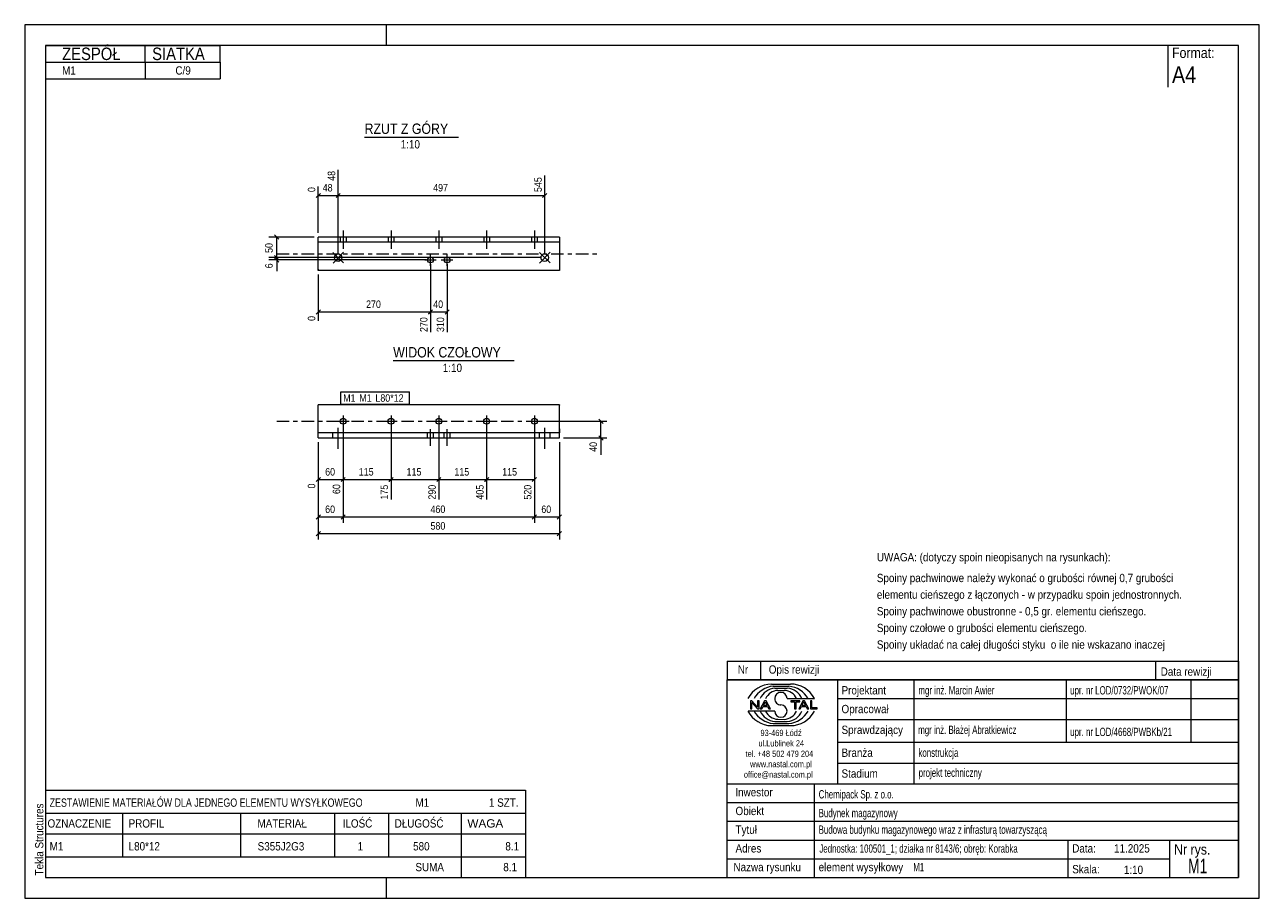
# Model space of a CAD drawing. Header units: millimetres. Extents: x 0 to 297, y 0 to 210.
import ezdxf

# ---------------------------------------------------------------- set-up
doc = ezdxf.new("R2010")
doc.units = ezdxf.units.MM
for name, pattern in [('XKITLINE00', [0]), ('XKITLINE01', [4, 1, -1, 1, -1]), ('XKITLINE03', [6, 3, -1, 1, -1])]:
    doc.linetypes.add(name, pattern=pattern)
for name, color, linetype, lineweight in [('Arkusz rysunku', 3, 'Continuous', 0), ('Element', 2, 'Continuous', 0), ('Inny typ obiektu', 7, 'Continuous', 0), ('Wymiar', 4, 'Continuous', 0), ('Znak elementu', 2, 'Continuous', 0), ('Śruba', 3, 'Continuous', 0)]:
    doc.layers.add(name, color=color, linetype=linetype, lineweight=lineweight)
doc.styles.add('ARIAL', font='ARIAL.TTF')

msp = doc.modelspace()

# ---------------------------------------------------------------- linework, layer by layer
at = {"layer": 'Arkusz rysunku', "linetype": 'XKITLINE00', "lineweight": 0}
for p, q in [((297, 210), (0, 210)), ((0, 210), (0, 0)), ((87, 205), (87, 210)), ((297, 0), (297, 210)), ((292, 205), (5, 205)), ((5, 205), (5, 5)), ((292, 5), (292, 205)), ((5, 5), (292, 5)), ((87, 0), (87, 5)), ((0, 0), (297, 0))]:
    msp.add_line(p, q, dxfattribs=at)
at = {"layer": 'Element', "linetype": 'XKITLINE00', "lineweight": 0}
for p, q in [((70.62, 150.99), (70.62, 158.95)), ((128.62, 158.95), (70.62, 158.95)), ((128.62, 157.75), (70.62, 157.75)), ((128.62, 158.95), (128.62, 150.95)), ((70.62, 150.95), (70.62, 150.99)), ((128.62, 150.95), (70.62, 150.95)), ((70.62, 110.66), (70.62, 118.66)), ((128.62, 118.66), (70.62, 118.66)), ((128.62, 118.63), (128.62, 118.66)), ((128.62, 118.63), (128.62, 118.52)), ((128.62, 110.66), (128.62, 118.52)), ((128.62, 111.86), (70.62, 111.86)), ((70.62, 110.66), (128.62, 110.66))]:
    msp.add_line(p, q, dxfattribs=at)
at = {"layer": 'Element', "linetype": 'XKITLINE03', "lineweight": 0}
for p, q in [((60.62, 154.95), (138.62, 154.95)), ((60.62, 114.66), (138.62, 114.66))]:
    msp.add_line(p, q, dxfattribs=at)
at = {"layer": 'Element', "linetype": 'XKITLINE01', "lineweight": 0}
for p, q in [((70.62, 151.26), (70.62, 150.99)), ((128.62, 118.66), (128.62, 118.63)), ((128.62, 112.86), (128.62, 111.36))]:
    msp.add_line(p, q, dxfattribs=at)
at = {"layer": 'Inny typ obiektu', "linetype": 'XKITLINE00', "lineweight": 0}
for p, q in [((5, 205), (47, 205)), ((5, 205), (5, 201)), ((29, 201), (29, 205)), ((47, 201), (47, 205)), ((275, 205), (275, 195)), ((5, 201), (47, 201)), ((5, 201), (5, 197)), ((29, 201), (29, 197)), ((47, 201), (47, 197)), ((5, 197), (47, 197)), ((81.76, 183), (104.36, 183)), ((88.64, 129.26), (117.72, 129.26)), ((169, 57), (169, 52.5)), ((169, 57), (292, 57)), ((177, 57), (177, 52.5)), ((272, 57), (272, 52.5)), ((292, 57), (292, 52.5)), ((292, 52.5), (169, 52.5)), ((169, 5), (169, 52.5)), ((169, 52.5), (292, 52.5)), ((179.62, 51.49), (184.23, 51.5)), ((180.07, 50.99), (183.86, 51)), ((180.46, 50.49), (183.45, 50.49)), ((195.5, 52.5), (195.5, 27.5)), ((214, 27.5), (214, 52.5)), ((250.5, 52.5), (250.5, 37.5)), ((280.5, 52.5), (280.5, 37.5)), ((292, 52.5), (292, 5)), ((181.2, 49.98), (182.73, 49.99)), ((183.42, 47.99), (189.98, 47.99)), ((195.5, 48), (292, 48)), ((180.43, 45.01), (174, 45.01)), ((174.93, 47.44), (174.57, 47.44)), ((174.57, 47.44), (174.57, 45.56)), ((174.57, 45.56), (174.9, 45.56)), ((174.9, 47.04), (176.29, 45.56)), ((174.9, 45.56), (174.9, 47.04)), ((176.31, 45.96), (174.93, 47.44)), ((176.29, 45.56), (176.65, 45.56)), ((176.65, 47.44), (176.31, 47.44)), ((176.31, 47.44), (176.31, 45.96)), ((176.65, 45.56), (176.65, 47.44)), ((177.96, 47.44), (176.94, 45.56)), ((176.94, 45.56), (177.31, 45.56)), ((177.31, 45.56), (177.61, 46.13)), ((177.61, 46.13), (178.71, 46.13)), ((177.71, 46.33), (178.14, 47.24)), ((178.6, 46.33), (177.71, 46.33)), ((178.33, 47.44), (177.96, 47.44)), ((178.14, 47.24), (178.6, 46.33)), ((179.41, 45.56), (178.33, 47.44)), ((178.71, 46.13), (179.02, 45.56)), ((179.02, 45.56), (179.41, 45.56)), ((186.43, 47.44), (184.34, 47.44)), ((184.34, 47.44), (184.34, 47.22)), ((184.34, 47.22), (185.21, 47.22)), ((185.21, 47.22), (185.21, 45.56)), ((185.21, 45.56), (185.56, 45.56)), ((185.56, 45.56), (185.56, 47.22)), ((185.56, 47.22), (186.43, 47.22)), ((187.21, 47.44), (186.2, 45.56)), ((186.2, 45.56), (186.57, 45.56)), ((186.43, 47.22), (186.43, 47.44)), ((186.57, 45.56), (186.86, 46.13)), ((186.86, 46.13), (187.96, 46.13)), ((186.96, 46.33), (187.39, 47.24)), ((187.86, 46.33), (186.96, 46.33)), ((187.59, 47.44), (187.21, 47.44)), ((187.4, 47.24), (187.39, 47.24)), ((187.4, 47.24), (187.86, 46.33)), ((188.67, 45.56), (187.59, 47.44)), ((187.96, 46.13), (188.27, 45.56)), ((188.27, 45.56), (188.67, 45.56)), ((189.36, 47.44), (189.01, 47.44)), ((189.01, 47.44), (189.01, 45.56)), ((189.01, 45.56), (190.66, 45.56)), ((189.36, 45.78), (189.36, 47.44)), ((190.66, 45.78), (189.36, 45.78)), ((190.66, 45.56), (190.66, 45.78)), ((180.07, 42.01), (183.86, 42)), ((180.46, 42.51), (183.45, 42.51)), ((181.2, 43.02), (182.73, 43.01)), ((195.5, 43), (292, 43)), ((179.62, 41.51), (184.23, 41.5)), ((195.5, 37.5), (292, 37.5)), ((195.5, 32.5), (292, 32.5)), ((169, 27.5), (292, 27.5)), ((190, 5), (190, 27.5)), ((5, 26), (5, 20.5)), ((5, 26), (120.5, 26)), ((120.5, 26), (120.5, 20.5)), ((169, 23), (292, 23)), ((5, 20.5), (5, 15.5)), ((5, 20.5), (120.5, 20.5)), ((23.5, 20.5), (23.5, 15.5)), ((52, 15.5), (52, 20.5)), ((74.5, 20.5), (74.5, 15.5)), ((87.5, 20.5), (87.5, 15.5)), ((105, 20.5), (105, 15.5)), ((120.5, 20.5), (120.5, 15.5)), ((169, 18.5), (292, 18.5)), ((5, 15.5), (120.5, 15.5)), ((5, 15.5), (5, 10)), ((23.5, 15.5), (23.5, 10)), ((52, 10), (52, 15.5)), ((74.5, 15.5), (74.5, 10)), ((87.5, 15.5), (87.5, 10)), ((105, 15.5), (105, 10)), ((120.5, 15.5), (120.5, 10)), ((169, 14), (292, 14)), ((251, 5), (251, 14)), ((275.5, 5), (275.5, 14)), ((5, 10), (5, 5)), ((5, 10), (120.5, 10)), ((105, 10), (105, 5)), ((120.5, 10), (120.5, 5)), ((169, 9.5), (275.5, 9.5)), ((5, 5), (120.5, 5)), ((169, 5), (292, 5))]:
    msp.add_line(p, q, dxfattribs=at)
for centre, radius, start, end in [((179.72, 45.08), 6.42, 90.8317, 153.0136), ((180.67, 45), 6.02, 95.7347, 150.2266), ((183.22, 46.41), 4.08, 22.7023, 86.7527), ((183.24, 44.98), 6.04, 29.8256, 84.1252), ((184.25, 45.07), 6.43, 27.0191, 90.199), ((180.7, 46.42), 4.07, 93.3428, 157.3393), ((181.33, 46.6), 3.38, 92.229, 155.8008), ((181.92, 47.99), 1.49, 0.0741, 179.9259), ((181.92, 47.99), 1.49, 179.9259, 270), ((182.59, 46.6), 3.39, 24.2351, 87.5913), ((179.72, 47.92), 6.42, 206.9864, 269.1683), ((180.67, 48), 6.02, 209.7734, 264.2653), ((180.7, 46.58), 4.07, 202.6607, 266.6572), ((181.33, 46.4), 3.38, 204.1992, 267.771), ((181.92, 45.01), 1.49, 180.0741, 359.9259), ((181.92, 45), 1.49, 0.0741, 90), ((182.59, 46.4), 3.39, 272.4087, 335.7649), ((183.22, 46.59), 4.08, 273.2473, 337.2977), ((183.24, 48.02), 6.04, 275.8748, 330.1744), ((184.25, 47.93), 6.43, 269.801, 332.9809)]:
    msp.add_arc(centre, radius, start, end, dxfattribs=at)
at = {"layer": 'Wymiar', "linetype": 'XKITLINE00', "lineweight": 0}
for p, q in [((75.42, 155), (75.42, 175.14)), ((75.42, 155), (75.42, 175.14)), ((125.11, 155), (125.11, 173.78)), ((71.13, 169.46), (70.11, 168.44)), ((70.62, 159.95), (70.62, 171.1)), ((75.93, 169.46), (74.91, 168.44)), ((75.93, 169.46), (74.91, 168.44)), ((125.62, 169.46), (124.6, 168.44)), ((70.62, 168.95), (75.42, 168.95)), ((75.42, 168.95), (125.11, 168.95)), ((69.62, 158.95), (58.76, 158.95)), ((60.11, 159.46), (61.13, 158.44)), ((60.62, 154), (60.62, 158.95)), ((60.11, 154.51), (61.13, 153.49)), ((60.11, 154.51), (61.13, 153.49)), ((124.11, 154), (58.76, 154)), ((124.11, 154), (58.76, 154)), ((96.62, 153.45), (58.76, 153.45)), ((60.11, 153.96), (61.13, 152.94)), ((60.62, 153.45), (60.62, 154)), ((60.62, 153.45), (60.62, 150.76)), ((60.62, 153.45), (60.62, 150.76)), ((97.62, 152.45), (97.62, 136.12)), ((97.62, 152.45), (97.62, 136.12)), ((101.62, 152.45), (101.62, 136.12)), ((70.62, 149.95), (70.62, 138.79)), ((71.13, 141.46), (70.11, 140.44)), ((70.62, 140.95), (97.62, 140.95)), ((98.13, 141.46), (97.11, 140.44)), ((98.13, 141.46), (97.16, 140.49)), ((97.62, 140.95), (101.62, 140.95)), ((102.13, 141.46), (101.11, 140.44)), ((76.62, 113.66), (76.62, 90.22)), ((76.62, 113.66), (76.62, 90.22)), ((76.62, 113.66), (76.62, 97.17)), ((76.62, 113.66), (76.62, 97.17)), ((88.12, 113.66), (88.12, 95.84)), ((88.12, 113.66), (88.12, 95.84)), ((99.62, 113.66), (99.62, 95.84)), ((99.62, 113.66), (99.62, 95.84)), ((111.12, 113.66), (111.12, 95.84)), ((111.12, 113.66), (111.12, 95.84)), ((122.62, 113.66), (122.62, 90.22)), ((122.62, 113.66), (122.62, 90.22)), ((122.62, 113.66), (122.62, 95.84)), ((123.62, 114.66), (140.06, 114.66)), ((138.11, 115.17), (139.13, 114.16)), ((138.62, 110.66), (138.62, 114.66)), ((129.62, 110.66), (140.06, 110.66)), ((138.11, 111.17), (139.13, 110.16)), ((138.62, 110.66), (138.62, 106.64)), ((138.62, 110.66), (138.62, 106.64)), ((70.62, 109.66), (70.62, 86.22)), ((70.62, 109.66), (70.62, 90.22)), ((70.62, 109.66), (70.62, 98.51)), ((128.62, 109.66), (128.62, 86.22)), ((128.62, 109.66), (128.62, 90.22)), ((71.13, 101.17), (70.11, 100.16)), ((77.13, 101.17), (76.11, 100.16)), ((77.13, 101.17), (76.16, 100.2)), ((88.63, 101.17), (87.61, 100.16)), ((88.63, 101.17), (87.66, 100.2)), ((100.13, 101.17), (99.11, 100.16)), ((100.13, 101.17), (99.16, 100.2)), ((111.63, 101.17), (110.61, 100.16)), ((111.63, 101.17), (110.66, 100.2)), ((123.13, 101.17), (122.11, 100.16)), ((70.62, 100.66), (76.62, 100.66)), ((76.62, 100.66), (88.12, 100.66)), ((88.12, 100.66), (99.62, 100.66)), ((99.62, 100.66), (111.12, 100.66)), ((111.12, 100.66), (122.62, 100.66)), ((71.13, 92.17), (70.11, 91.16)), ((77.13, 92.17), (76.11, 91.16)), ((77.13, 92.17), (76.11, 91.16)), ((123.13, 92.17), (122.11, 91.16)), ((123.13, 92.17), (122.11, 91.16)), ((129.13, 92.17), (128.11, 91.16)), ((70.62, 91.66), (76.62, 91.66)), ((76.62, 91.66), (122.62, 91.66)), ((122.62, 91.66), (128.62, 91.66)), ((71.13, 88.17), (70.11, 87.16)), ((70.62, 87.66), (128.62, 87.66)), ((129.13, 88.17), (128.11, 87.16))]:
    msp.add_line(p, q, dxfattribs=at)
at = {"layer": 'Znak elementu', "linetype": 'XKITLINE00', "lineweight": 0}
for p, q in [((76.02, 121.76), (92.58, 121.76)), ((76.02, 118.76), (76.02, 121.76)), ((92.58, 118.76), (92.58, 121.76)), ((76.02, 118.76), (92.58, 118.76))]:
    msp.add_line(p, q, dxfattribs=at)
at = {"layer": 'Śruba', "linetype": 'XKITLINE00', "lineweight": 0}
for p, q in [((76.62, 160.55), (76.62, 156.15)), ((88.12, 160.55), (88.12, 156.15)), ((99.62, 160.55), (99.62, 156.15)), ((111.12, 160.55), (111.12, 156.15)), ((122.62, 160.55), (122.62, 156.15)), ((75.92, 158.95), (75.92, 157.75)), ((77.32, 158.95), (77.32, 157.75)), ((87.42, 158.95), (87.42, 157.75)), ((88.82, 158.95), (88.82, 157.75)), ((98.92, 158.95), (98.92, 157.75)), ((100.32, 158.95), (100.32, 157.75)), ((110.42, 158.95), (110.42, 157.75)), ((111.82, 158.95), (111.82, 157.75)), ((121.92, 158.95), (121.92, 157.75)), ((123.32, 158.95), (123.32, 157.75)), ((74.13, 155.25), (76.71, 152.75)), ((74.13, 155.25), (76.71, 152.75)), ((74.17, 152.71), (76.67, 155.29)), ((74.17, 152.71), (76.67, 155.29)), ((97.62, 152.05), (97.62, 154.85)), ((101.62, 152.05), (101.62, 154.85)), ((126.4, 152.74), (123.83, 155.26)), ((123.85, 152.71), (126.37, 155.29)), ((96.22, 153.45), (99.02, 153.45)), ((100.22, 153.45), (103.02, 153.45)), ((76.62, 116.06), (76.62, 113.26)), ((88.12, 116.06), (88.12, 113.26)), ((99.62, 116.06), (99.62, 113.26)), ((111.12, 116.06), (111.12, 113.26)), ((122.62, 116.06), (122.62, 113.26)), ((75.22, 114.66), (78.02, 114.66)), ((75.42, 108.06), (75.42, 113.06)), ((75.42, 109.51), (75.42, 113.01)), ((86.72, 114.66), (89.52, 114.66)), ((98.22, 114.66), (101.02, 114.66)), ((109.72, 114.66), (112.52, 114.66)), ((121.22, 114.66), (124.02, 114.66)), ((125.11, 108.06), (125.11, 113.06)), ((74.15, 110.66), (74.15, 111.86)), ((74.15, 110.66), (74.15, 111.86)), ((76.69, 110.66), (76.69, 111.86)), ((76.69, 110.66), (76.69, 111.86)), ((96.92, 110.66), (96.92, 111.86)), ((97.62, 108.76), (97.62, 112.76)), ((98.32, 110.66), (98.32, 111.86)), ((100.92, 110.66), (100.92, 111.86)), ((101.62, 108.76), (101.62, 112.76)), ((102.32, 110.66), (102.32, 111.86)), ((123.84, 110.66), (123.84, 111.86)), ((126.39, 110.66), (126.39, 111.86))]:
    msp.add_line(p, q, dxfattribs=at)
for centre, radius in [((75.42, 154), 0.9), ((75.42, 154), 0.9), ((125.11, 154), 0.9), ((97.62, 153.45), 0.7), ((101.62, 153.45), 0.7), ((76.62, 114.66), 0.7), ((88.12, 114.66), 0.7), ((99.62, 114.66), 0.7), ((111.12, 114.66), 0.7), ((122.62, 114.66), 0.7)]:
    msp.add_circle(centre, radius, dxfattribs=at)

# ---------------------------------------------------------------- texts
at = {"layer": 'Arkusz rysunku', "style": 'ARIAL', "width": 0.85}
msp.add_text('Tekla Structures', height=2, rotation=90, dxfattribs=at).set_placement((4.5, 5.5))
at = {"layer": 'Inny typ obiektu', "style": 'ARIAL'}
for s, height, width, p in [('ZESPÓŁ', 3, 0.85, (9, 201.5)), ('SIATKA', 3, 0.85, (30.66, 201.5)), ('Format:', 2.5, 0.85, (276, 202)), ('M1', 2, 0.85, (9, 198)), ('C/9', 2, 0.85, (36.26, 198)), ('A4', 4, 0.85, (276, 196)), ('RZUT Z GÓRY', 2.5, 0.85, (81.76, 183.75)), ('1:10', 2, 0.85, (90.46, 180.25)), ('WIDOK CZOŁOWY', 2.5, 0.85, (88.64, 130.01)), ('1:10', 2, 0.85, (100.58, 126.51)), ('UWAGA: (dotyczy spoin nieopisanych na rysunkach):', 2, 0.85, (205, 81)), ('Spoiny pachwinowe należy wykonać o grubości równej 0,7 grubości', 2, 0.85, (205, 76)), ('elementu cieńszego z łączonych - w przypadku spoin jednostronnych.', 2, 0.85, (205, 72)), ('Spoiny pachwinowe obustronne - 0,5 gr. elementu cieńszego.', 2, 0.85, (205, 68)), ('Spoiny czołowe o grubości elementu cieńszego.', 2, 0.85, (205, 64)), ('Spoiny układać na całej długości styku  o ile nie wskazano inaczej', 2, 0.85, (205, 60)), ('Nr', 2, 0.85, (171.54, 54)), ('Opis rewizji', 2, 0.85, (179, 54)), ('Data rewizji', 2, 0.85, (273.28, 53.5)), ('Projektant', 2, 0.85, (196.5, 49)), ('mgr inż. Marcin Awier', 2, 0.68, (215, 49)), ('upr. nr LOD/0732/PWOK/07', 2, 0.68, (251.5, 49)), ('Opracował', 2, 0.85, (196.5, 44.5)), ('Sprawdzający', 2, 0.85, (196.5, 39.5)), ('mgr inż. Błażej Abratkiewicz', 2, 0.68, (214.94, 39.5)), ('93-469 Łódź', 1.5, 0.85, (177, 39)), ('upr. nr LOD/4668/PWBKb/21', 2, 0.68, (251.5, 39)), ('ul.Lublinek 24', 1.5, 0.85, (176.5, 36.5)), ('Branża', 2, 0.85, (196.5, 34)), ('konstrukcja', 2, 0.68, (215, 34)), ('tel. +48 502 479 204', 1.5, 0.85, (173.41, 34)), ('www.nastal.com.pl', 1.5, 0.85, (174.5, 31.5)), ('office@nastal.com.pl', 1.5, 0.85, (173, 29)), ('Stadium', 2, 0.85, (196.5, 29)), ('projekt techniczny', 2, 0.68, (215.04, 29.19)), ('ZESTAWIENIE MATERIAŁÓW DLA JEDNEGO ELEMENTU WYSYŁKOWEGO', 2, 0.765, (6, 22)), ('M1', 2, 0.85, (94, 22)), ('1', 2, 0.85, (111.69, 22)), (' SZT.', 2, 0.85, (113, 22)), ('Inwestor', 2, 0.85, (170.96, 24.5)), ('Chemipack Sp. z o.o.', 2, 0.68, (191, 24)), ('Obiekt', 2, 0.85, (171, 20)), ('Budynek magazynowy', 2, 0.68, (191, 19.5)), ('OZNACZENIE', 2, 0.85, (5.5, 17)), ('PROFIL', 2, 0.85, (25, 17)), ('MATERIAŁ', 2, 0.85, (56, 17)), ('ILOŚĆ', 2, 0.85, (76.5, 17)), ('DŁUGOŚĆ', 2, 0.85, (89, 17)), ('WAGA', 2, 1.008832, (106.5, 17)), ('Tytuł', 2, 0.85, (171, 15.5)), ('Budowa budynku magazynowego wraz z infrasturą towarzyszącą', 2, 0.68, (191, 15.5)), ('M1', 2, 0.85, (6, 11.5)), ('L80*12', 2, 0.85, (25, 11.5)), ('S355J2G3', 2, 0.85, (56.04, 11.5)), ('1', 2, 0.85, (80.09, 11.5)), ('580', 2, 0.85, (93.44, 11.5)), ('8.1', 2, 0.85, (115.63, 11.5)), ('Adres', 2, 0.85, (171, 11)), ('Jednostka: 100501_1; działka nr 8143/6; obręb: Korabka', 2, 0.68, (191.16, 10.96)), ('Data:', 2, 0.85, (252, 11)), ('11.2025', 2, 0.85, (262.06, 11)), ('Nr rys.', 2.5, 0.85, (276.5, 10.5)), ('M1', 3.5, 0.68, (279.87, 6)), ('SUMA', 2, 0.85, (94, 6.5)), ('8.1', 2, 0.85, (115.13, 6.5)), ('Nazwa rysunku', 2, 0.85, (170.5, 6.5)), ('element wysyłkowy', 2, 0.85, (191, 6.5)), ('M1', 2, 0.68, (213.75, 6.5)), ('Skala:', 2, 0.85, (252, 6)), ('1:10', 2, 0.85, (264.42, 5.85))]:
    msp.add_text(s, height=height, dxfattribs=dict(at, width=width)).set_placement(p)
at = {"layer": 'Wymiar', "style": 'ARIAL', "width": 0.85}
for s, p in [('48', (74.7, 172.47)), ('545', (124.39, 169.77)), ('0', (69.9, 169.77)), ('50', (59.66, 155.14)), ('6', (59.66, 151.44)), ('0', (69.9, 138.79)), ('270', (96.9, 136.12)), ('310', (100.9, 136.12)), ('40', (137.66, 107.32)), ('0', (69.9, 98.51)), ('60', (75.9, 97.17)), ('175', (87.4, 95.84)), ('290', (98.9, 95.84)), ('405', (110.4, 95.84)), ('520', (121.9, 95.84))]:
    msp.add_text(s, height=1.8, rotation=90.0002, dxfattribs=at).set_placement(p)
for s, p in [('48', (71.69, 169.91)), ('497', (98.26, 169.91)), ('270', (82.12, 141.91)), ('40', (98.28, 141.91)), ('60', (72.28, 101.62)), ('115', (80.37, 101.62)), ('115', (91.87, 101.62)), ('115', (103.37, 101.62)), ('115', (114.87, 101.62)), ('60', (72.28, 92.62)), ('460', (97.62, 92.62)), ('60', (124.28, 92.62)), ('580', (97.62, 88.62))]:
    msp.add_text(s, height=1.8, dxfattribs=at).set_placement(p)
at = {"layer": 'Znak elementu', "style": 'ARIAL', "width": 0.85}
for s, p in [('M1', (76.62, 119.36)), ('M1', (80.49, 119.36)), ('L80*12', (84.37, 119.36))]:
    msp.add_text(s, height=1.8, dxfattribs=at).set_placement(p)

doc.saveas('drawing.dxf')
